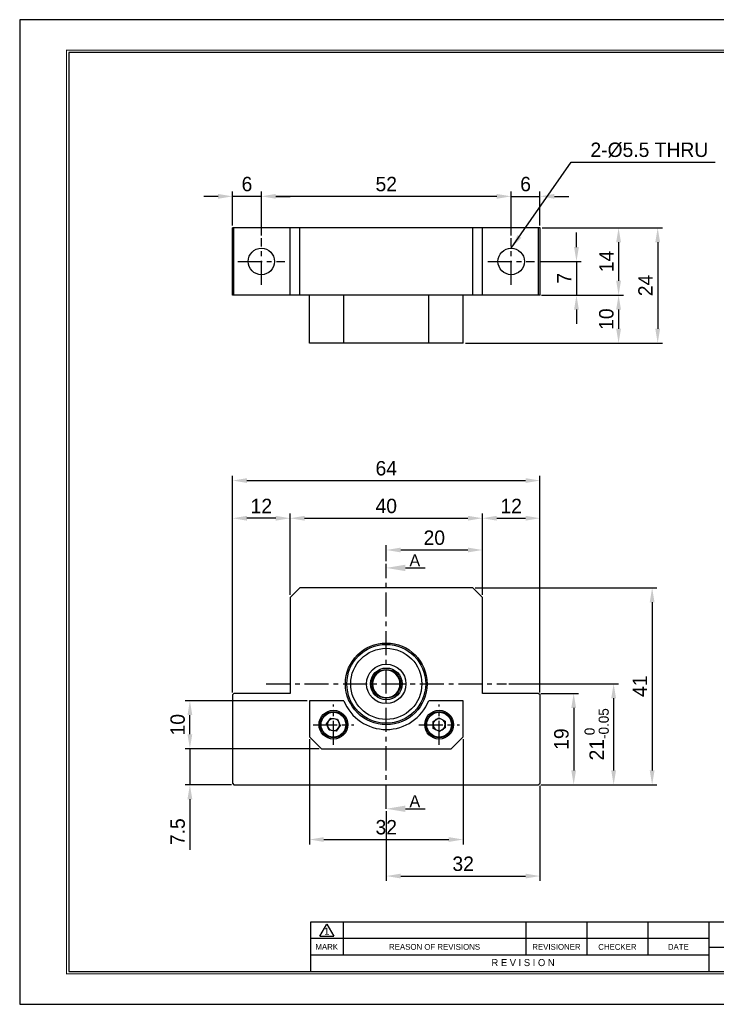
# Model space of a CAD drawing. Header units: millimetres. Extents: x 1162 to 1452, y 862 to 1067.
# Tile 1 of 3: x 1162 to 1307, y 862 to 1067. Entities that reach past the tile are written whole.
import ezdxf
from ezdxf.enums import TextEntityAlignment as Align

# ---------------------------------------------------------------- set-up
doc = ezdxf.new("R2010")
doc.units = ezdxf.units.MM
doc.linetypes.add('CENTER', pattern=[2, 1.25, -0.25, 0.25, -0.25])
for name, color, linetype in [('S1', 1, 'CENTER'), ('Z5', 7, 'Continuous'), ('Z7', 7, 'Continuous')]:
    doc.layers.add(name, color=color, linetype=linetype)
doc.dimstyles.new('S3', dxfattribs={"dimtxt": 3, "dimasz": 3, "dimexe": 1, "dimexo": 0.5, "dimgap": 1, "dimtad": 1, "dimdec": 3, "dimzin": 11, "dimdsep": 46, "dimtxsty": 'Standard', "dimcen": 0, "dimclrd": 5, "dimclre": 5, "dimclrt": 3, "dimadec": 0, "dimazin": 0, "dimtp": 4e-09, "dimtfac": 0.7, "dimtdec": 3, "dimtmove": 0, "dimatfit": 3, "dimfxl": 1.25, "dimtolj": 1, "dimtzin": 11, "dimarcsym": 0})

# ---------------------------------------------------------------- blocks, each defined once
blk = doc.blocks.new('*D41')
at = {"color": 5, "lineweight": -2, "ltscale": 4}
for p, q in [((1270.95, 927.12), (1278.76, 927.12)), ((1277.76, 924.12), (1277.76, 911.12)), ((1270.95, 908.12), (1278.76, 908.12))]:
    blk.add_line(p, q, dxfattribs=at)
at = {"color": 5}
for points in [[(1278.26, 924.12), (1277.26, 924.12), (1277.76, 927.12)], [(1277.26, 911.12), (1278.26, 911.12), (1277.76, 908.12)]]:
    blk.add_solid(points, dxfattribs=at)
at = {"layer": 'Defpoints', "color": 0}
for p in [(1270.45, 927.12), (1270.45, 908.12), (1277.76, 908.12)]:
    blk.add_point(p, dxfattribs=at)
at = {"color": 3, "insert": (1275.22, 917.62), "char_height": 3, "attachment_point": 5, "rotation": 90}
blk.add_mtext('\\A1;19', dxfattribs=at)
blk = doc.blocks.new('*D42')
at = {"color": 5, "lineweight": -2, "ltscale": 4}
for p, q in [((1264.25, 929.12), (1287.08, 929.12)), ((1286.08, 926.12), (1286.08, 911.12)), ((1270.95, 908.12), (1287.08, 908.12))]:
    blk.add_line(p, q, dxfattribs=at)
at = {"color": 5}
for points in [[(1286.58, 926.12), (1285.58, 926.12), (1286.08, 929.12)], [(1285.58, 911.12), (1286.58, 911.12), (1286.08, 908.12)]]:
    blk.add_solid(points, dxfattribs=at)
at = {"layer": 'Defpoints', "color": 0}
for p in [(1263.75, 929.12), (1270.45, 908.12), (1286.08, 908.12)]:
    blk.add_point(p, dxfattribs=at)
at = {"color": 3, "insert": (1282.54, 918.62), "char_height": 3, "attachment_point": 5, "rotation": 90}
blk.add_mtext('\\A1;21{\\H2.100000;\\S 0^ -0.05;}', dxfattribs=at)
blk = doc.blocks.new('*D43')
at = {"color": 5, "lineweight": -2, "ltscale": 4}
for p, q in [((1257.25, 949.12), (1295.09, 949.12)), ((1294.09, 946.12), (1294.09, 911.12)), ((1270.95, 908.12), (1295.09, 908.12))]:
    blk.add_line(p, q, dxfattribs=at)
at = {"color": 5}
for points in [[(1294.59, 946.12), (1293.59, 946.12), (1294.09, 949.12)], [(1293.59, 911.12), (1294.59, 911.12), (1294.09, 908.12)]]:
    blk.add_solid(points, dxfattribs=at)
at = {"layer": 'Defpoints', "color": 0}
for p in [(1256.75, 949.12), (1270.45, 908.12), (1294.09, 908.12)]:
    blk.add_point(p, dxfattribs=at)
at = {"color": 3, "insert": (1291.55, 928.62), "char_height": 3, "attachment_point": 5, "rotation": 90}
blk.add_mtext('\\A1;41', dxfattribs=at)
blk = doc.blocks.new('*D44')
at = {"color": 5, "lineweight": -2, "ltscale": 4}
for p, q in [((1238.75, 954.62), (1238.75, 957.98)), ((1241.75, 956.98), (1255.75, 956.98)), ((1258.75, 947.62), (1258.75, 957.98))]:
    blk.add_line(p, q, dxfattribs=at)
at = {"color": 5}
for points in [[(1241.75, 957.48), (1241.75, 956.48), (1238.75, 956.98)], [(1255.75, 956.48), (1255.75, 957.48), (1258.75, 956.98)]]:
    blk.add_solid(points, dxfattribs=at)
at = {"layer": 'Defpoints', "color": 0}
for p in [(1258.75, 956.98), (1238.75, 954.12), (1258.75, 947.12)]:
    blk.add_point(p, dxfattribs=at)
at = {"color": 3, "insert": (1248.75, 959.52), "char_height": 3, "attachment_point": 5}
blk.add_mtext('\\A1;20', dxfattribs=at)
blk = doc.blocks.new('*D45')
at = {"color": 5, "lineweight": -2, "ltscale": 4}
for p, q in [((1218.75, 947.62), (1218.75, 964.59)), ((1221.75, 963.59), (1255.75, 963.59)), ((1258.75, 947.62), (1258.75, 964.59))]:
    blk.add_line(p, q, dxfattribs=at)
at = {"color": 5}
for points in [[(1221.75, 964.09), (1221.75, 963.09), (1218.75, 963.59)], [(1255.75, 963.09), (1255.75, 964.09), (1258.75, 963.59)]]:
    blk.add_solid(points, dxfattribs=at)
at = {"layer": 'Defpoints', "color": 0}
for p in [(1258.75, 963.59), (1218.75, 947.12), (1258.75, 947.12)]:
    blk.add_point(p, dxfattribs=at)
at = {"color": 3, "insert": (1238.75, 966.13), "char_height": 3, "attachment_point": 5}
blk.add_mtext('\\A1;40', dxfattribs=at)
blk = doc.blocks.new('*D46')
at = {"color": 5, "lineweight": -2, "ltscale": 4}
for p, q in [((1258.75, 947.62), (1258.75, 964.59)), ((1261.75, 963.59), (1267.75, 963.59)), ((1270.75, 927.32), (1270.75, 964.59))]:
    blk.add_line(p, q, dxfattribs=at)
at = {"color": 5}
for points in [[(1261.75, 964.09), (1261.75, 963.09), (1258.75, 963.59)], [(1267.75, 963.09), (1267.75, 964.09), (1270.75, 963.59)]]:
    blk.add_solid(points, dxfattribs=at)
at = {"layer": 'Defpoints', "color": 0}
for p in [(1270.75, 963.59), (1258.75, 947.12), (1270.75, 926.82)]:
    blk.add_point(p, dxfattribs=at)
at = {"color": 3, "insert": (1264.75, 966.14), "char_height": 3, "attachment_point": 5}
blk.add_mtext('\\A1;12', dxfattribs=at)
blk = doc.blocks.new('*D47')
at = {"color": 5, "lineweight": -2, "ltscale": 4}
for p, q in [((1206.75, 927.32), (1206.75, 964.59)), ((1215.75, 963.59), (1209.75, 963.59)), ((1218.75, 947.62), (1218.75, 964.59))]:
    blk.add_line(p, q, dxfattribs=at)
at = {"color": 5}
for points in [[(1209.75, 964.09), (1209.75, 963.09), (1206.75, 963.59)], [(1215.75, 963.09), (1215.75, 964.09), (1218.75, 963.59)]]:
    blk.add_solid(points, dxfattribs=at)
at = {"layer": 'Defpoints', "color": 0}
for p in [(1206.75, 963.59), (1218.75, 947.12), (1206.75, 926.82)]:
    blk.add_point(p, dxfattribs=at)
at = {"color": 3, "insert": (1212.75, 966.14), "char_height": 3, "attachment_point": 5}
blk.add_mtext('\\A1;12', dxfattribs=at)
blk = doc.blocks.new('*D48')
at = {"color": 5, "lineweight": -2, "ltscale": 4}
for p, q in [((1206.75, 927.32), (1206.75, 972.43)), ((1209.75, 971.43), (1267.75, 971.43)), ((1270.75, 927.32), (1270.75, 972.43))]:
    blk.add_line(p, q, dxfattribs=at)
at = {"color": 5}
for points in [[(1209.75, 971.93), (1209.75, 970.93), (1206.75, 971.43)], [(1267.75, 970.93), (1267.75, 971.93), (1270.75, 971.43)]]:
    blk.add_solid(points, dxfattribs=at)
at = {"layer": 'Defpoints', "color": 0}
for p in [(1270.75, 971.43), (1206.75, 926.82), (1270.75, 926.82)]:
    blk.add_point(p, dxfattribs=at)
at = {"color": 3, "insert": (1238.75, 973.97), "char_height": 3, "attachment_point": 5}
blk.add_mtext('\\A1;64', dxfattribs=at)
blk = doc.blocks.new('*D49')
at = {"color": 5, "lineweight": -2, "ltscale": 4}
for p, q in [((1270.75, 907.92), (1270.75, 888.12)), ((1238.75, 902.62), (1238.75, 888.12)), ((1241.75, 889.12), (1267.75, 889.12))]:
    blk.add_line(p, q, dxfattribs=at)
at = {"color": 5}
for points in [[(1241.75, 889.62), (1241.75, 888.62), (1238.75, 889.12)], [(1267.75, 888.62), (1267.75, 889.62), (1270.75, 889.12)]]:
    blk.add_solid(points, dxfattribs=at)
at = {"layer": 'Defpoints', "color": 0}
for p in [(1270.75, 908.42), (1238.75, 903.12), (1270.75, 889.12)]:
    blk.add_point(p, dxfattribs=at)
at = {"color": 3, "insert": (1254.75, 891.66), "char_height": 3, "attachment_point": 5}
blk.add_mtext('\\A1;32', dxfattribs=at)
blk = doc.blocks.new('*D50')
at = {"color": 5, "lineweight": -2, "ltscale": 4}
for p, q in [((1197.87, 918.62), (1197.87, 921.62)), ((1224.75, 915.62), (1196.87, 915.62)), ((1197.87, 915.62), (1197.87, 908.12)), ((1206.55, 908.12), (1196.87, 908.12)), ((1197.87, 905.12), (1197.87, 894.59))]:
    blk.add_line(p, q, dxfattribs=at)
at = {"color": 5}
for points in [[(1197.37, 918.62), (1198.37, 918.62), (1197.87, 915.62)], [(1198.37, 905.12), (1197.37, 905.12), (1197.87, 908.12)]]:
    blk.add_solid(points, dxfattribs=at)
at = {"layer": 'Defpoints', "color": 0}
for p in [(1225.25, 915.62), (1197.87, 908.12), (1207.05, 908.12)]:
    blk.add_point(p, dxfattribs=at)
at = {"color": 3, "insert": (1195.34, 898.35), "char_height": 3, "attachment_point": 5, "rotation": 90}
blk.add_mtext('\\A1;7.5', dxfattribs=at)
blk = doc.blocks.new('*D51')
at = {"color": 5, "lineweight": -2, "ltscale": 4}
for p, q in [((1222.25, 925.62), (1196.87, 925.62)), ((1197.87, 918.62), (1197.87, 922.62)), ((1224.75, 915.62), (1196.87, 915.62))]:
    blk.add_line(p, q, dxfattribs=at)
at = {"color": 5}
for points in [[(1198.37, 922.62), (1197.37, 922.62), (1197.87, 925.62)], [(1197.37, 918.62), (1198.37, 918.62), (1197.87, 915.62)]]:
    blk.add_solid(points, dxfattribs=at)
at = {"layer": 'Defpoints', "color": 0}
for p in [(1197.87, 925.62), (1222.75, 925.62), (1225.25, 915.62)]:
    blk.add_point(p, dxfattribs=at)
at = {"color": 3, "insert": (1195.33, 920.62), "char_height": 3, "attachment_point": 5, "rotation": 90}
blk.add_mtext('\\A1;10', dxfattribs=at)
blk = doc.blocks.new('*D52')
at = {"color": 5, "lineweight": -2, "ltscale": 4}
for p, q in [((1278.34, 1020.03), (1278.34, 1023.03)), ((1270.95, 1017.03), (1279.34, 1017.03)), ((1278.34, 1017.03), (1278.34, 1010.03)), ((1271.25, 1010.03), (1279.34, 1010.03)), ((1278.34, 1007.03), (1278.34, 1004.03))]:
    blk.add_line(p, q, dxfattribs=at)
at = {"color": 5}
for points in [[(1277.84, 1020.03), (1278.84, 1020.03), (1278.34, 1017.03)], [(1278.84, 1007.03), (1277.84, 1007.03), (1278.34, 1010.03)]]:
    blk.add_solid(points, dxfattribs=at)
at = {"layer": 'Defpoints', "color": 0}
for p in [(1270.45, 1017.03), (1270.75, 1010.03), (1278.34, 1010.03)]:
    blk.add_point(p, dxfattribs=at)
at = {"color": 3, "insert": (1275.8, 1013.53), "char_height": 3, "attachment_point": 5, "rotation": 90}
blk.add_mtext('\\A1;7', dxfattribs=at)
blk = doc.blocks.new('*D53')
at = {"color": 5, "lineweight": -2, "ltscale": 4}
for p, q in [((1271.18, 1024.03), (1288.11, 1024.03)), ((1287.11, 1021.03), (1287.11, 1013.03)), ((1271.03, 1010.03), (1288.11, 1010.03))]:
    blk.add_line(p, q, dxfattribs=at)
at = {"color": 5}
for points in [[(1287.61, 1021.03), (1286.61, 1021.03), (1287.11, 1024.03)], [(1286.61, 1013.03), (1287.61, 1013.03), (1287.11, 1010.03)]]:
    blk.add_solid(points, dxfattribs=at)
at = {"layer": 'Defpoints', "color": 0}
for p in [(1270.68, 1024.03), (1270.53, 1010.03), (1287.11, 1010.03)]:
    blk.add_point(p, dxfattribs=at)
at = {"color": 3, "insert": (1284.57, 1017.03), "char_height": 3, "attachment_point": 5, "rotation": 90}
blk.add_mtext('\\A1;14', dxfattribs=at)
blk = doc.blocks.new('*D54')
at = {"color": 5, "lineweight": -2, "ltscale": 4}
for p, q in [((1264.75, 1022.4), (1264.75, 1031.58)), ((1270.75, 1024.53), (1270.75, 1031.58)), ((1261.75, 1030.58), (1258.75, 1030.58)), ((1264.75, 1030.58), (1270.75, 1030.58)), ((1273.75, 1030.58), (1276.75, 1030.58))]:
    blk.add_line(p, q, dxfattribs=at)
at = {"color": 5}
for points in [[(1261.75, 1030.08), (1261.75, 1031.08), (1264.75, 1030.58)], [(1273.75, 1031.08), (1273.75, 1030.08), (1270.75, 1030.58)]]:
    blk.add_solid(points, dxfattribs=at)
at = {"layer": 'Defpoints', "color": 0}
for p in [(1270.75, 1030.58), (1270.75, 1024.03), (1264.75, 1021.9)]:
    blk.add_point(p, dxfattribs=at)
at = {"color": 3, "insert": (1267.75, 1033.12), "char_height": 3, "attachment_point": 5}
blk.add_mtext('\\A1;6', dxfattribs=at)
blk = doc.blocks.new('*D55')
at = {"color": 5, "lineweight": -2, "ltscale": 4}
for p, q in [((1212.75, 1022.4), (1212.75, 1031.58)), ((1264.75, 1022.4), (1264.75, 1031.58)), ((1261.75, 1030.58), (1215.75, 1030.58))]:
    blk.add_line(p, q, dxfattribs=at)
at = {"color": 5}
for points in [[(1215.75, 1031.08), (1215.75, 1030.08), (1212.75, 1030.58)], [(1261.75, 1030.08), (1261.75, 1031.08), (1264.75, 1030.58)]]:
    blk.add_solid(points, dxfattribs=at)
at = {"layer": 'Defpoints', "color": 0}
for p in [(1212.75, 1030.58), (1212.75, 1021.9), (1264.75, 1021.9)]:
    blk.add_point(p, dxfattribs=at)
at = {"color": 3, "insert": (1238.75, 1033.12), "char_height": 3, "attachment_point": 5}
blk.add_mtext('\\A1;52', dxfattribs=at)
blk = doc.blocks.new('*D56')
at = {"color": 5, "lineweight": -2, "ltscale": 4}
for p, q in [((1206.75, 1024.53), (1206.75, 1031.58)), ((1212.75, 1022.4), (1212.75, 1031.58)), ((1203.75, 1030.58), (1200.75, 1030.58)), ((1212.75, 1030.58), (1206.75, 1030.58)), ((1215.75, 1030.58), (1218.75, 1030.58))]:
    blk.add_line(p, q, dxfattribs=at)
at = {"color": 5}
for points in [[(1203.75, 1030.08), (1203.75, 1031.08), (1206.75, 1030.58)], [(1215.75, 1031.08), (1215.75, 1030.08), (1212.75, 1030.58)]]:
    blk.add_solid(points, dxfattribs=at)
at = {"layer": 'Defpoints', "color": 0}
for p in [(1206.75, 1030.58), (1206.75, 1024.03), (1212.75, 1021.9)]:
    blk.add_point(p, dxfattribs=at)
at = {"color": 3, "insert": (1209.75, 1033.12), "char_height": 3, "attachment_point": 5}
blk.add_mtext('\\A1;6', dxfattribs=at)
blk = doc.blocks.new('*D57')
at = {"color": 5, "lineweight": -2, "ltscale": 4}
for p, q in [((1271.25, 1010.03), (1288.11, 1010.03)), ((1287.11, 1007.03), (1287.11, 1003.03)), ((1255.25, 1000.03), (1288.11, 1000.03))]:
    blk.add_line(p, q, dxfattribs=at)
at = {"color": 5}
for points in [[(1287.61, 1007.03), (1286.61, 1007.03), (1287.11, 1010.03)], [(1286.61, 1003.03), (1287.61, 1003.03), (1287.11, 1000.03)]]:
    blk.add_solid(points, dxfattribs=at)
at = {"layer": 'Defpoints', "color": 0}
for p in [(1270.75, 1010.03), (1254.75, 1000.03), (1287.11, 1000.03)]:
    blk.add_point(p, dxfattribs=at)
at = {"color": 3, "insert": (1284.57, 1005.03), "char_height": 3, "attachment_point": 5, "rotation": 90}
blk.add_mtext('\\A1;10', dxfattribs=at)
blk = doc.blocks.new('*D58')
at = {"color": 5, "lineweight": -2, "ltscale": 4}
for p, q in [((1271.25, 1024.03), (1296.25, 1024.03)), ((1295.25, 1021.03), (1295.25, 1003.03)), ((1255.25, 1000.03), (1296.25, 1000.03))]:
    blk.add_line(p, q, dxfattribs=at)
at = {"color": 5}
for points in [[(1295.75, 1021.03), (1294.75, 1021.03), (1295.25, 1024.03)], [(1294.75, 1003.03), (1295.75, 1003.03), (1295.25, 1000.03)]]:
    blk.add_solid(points, dxfattribs=at)
at = {"layer": 'Defpoints', "color": 0}
for p in [(1270.75, 1024.03), (1254.75, 1000.03), (1295.25, 1000.03)]:
    blk.add_point(p, dxfattribs=at)
at = {"color": 3, "insert": (1292.71, 1012.03), "char_height": 3, "attachment_point": 5, "rotation": 90}
blk.add_mtext('\\A1;24', dxfattribs=at)
blk = doc.blocks.new('란표제')
at = {"layer": 'Z5', "ltscale": 0.5}
blk.add_line((62, 17.5), (62, 7), dxfattribs=at)
at = {"layer": 'Z7', "color": 0}
for p, q in [((297, 210), (0, 210)), ((0, 210), (0, 0)), ((0, 0), (297, 0))]:
    blk.add_line(p, q, dxfattribs=at)
at = {"layer": 'Z7'}
for p, q in [((160, 17.5), (62, 17.5)), ((64, 14.51), (65.5, 17.1)), ((65.5, 17.1), (67, 14.51)), ((69, 17.5), (69, 10.5)), ((108, 17.5), (108, 10.5)), ((121, 17.5), (121, 10.5)), ((134, 17.5), (134, 10.5)), ((147, 17.5), (147, 7)), ((147, 14), (62, 14)), ((64, 14.51), (67, 14.51)), ((147, 10.5), (62, 10.5)), ((147, 12.2), (160, 12.2))]:
    blk.add_line(p, q, dxfattribs=at)
at = {"layer": 'Z7', "const_width": 0.25}
blk.add_lwpolyline([(290.5, 6.5), (290.5, 203.5), (10, 203.5), (10, 6.5)], close=True, dxfattribs=at)
at = {"layer": 'Z7'}
blk.add_lwpolyline([(290, 7), (290, 203), (10.5, 203), (10.5, 7)], close=True, dxfattribs=at)
at = {"layer": 'Z5', "ltscale": 0.5}
for tag, p, height in [('TITLE', (237.17, 24.41), 2.5), ('도번', (251.18, 15.64), 2.5), ('SCALE', (253.78, 9.55), 1.2), ('DATE', (277.02, 9.51), 1.2)]:
    blk.add_attdef(tag, p, '', height=height, dxfattribs=at)
at = {"layer": 'Z7'}
for s, height, p in [('1', 1.5, (65.5, 15.61)), ('MARK', 1.25, (65.5, 12.25)), ('REASON OF REVISIONS', 1.25, (88.5, 12.25)), ('REVISIONER', 1.25, (114.5, 12.25)), ('CHECKER', 1.25, (127.5, 12.25)), ('DATE', 1.25, (140.5, 12.25)), ('R E V I S I O N', 1.5, (107.38, 8.9))]:
    blk.add_text(s, height=height, dxfattribs=at).set_placement(p, align=Align.MIDDLE_CENTER)
for tag, p in [('필렛', (179.25, 10.9)), ('모따기', (179.25, 8.3))]:
    blk.add_attdef(tag, text='', height=1.15, dxfattribs=at).set_placement(p, align=Align.MIDDLE_LEFT)
blk = doc.blocks.new('*D60')
at = {"color": 5, "lineweight": -2}
for p, q in [((1222.75, 917.62), (1222.75, 895.72)), ((1254.75, 917.62), (1254.75, 895.72)), ((1225.75, 896.72), (1251.75, 896.72))]:
    blk.add_line(p, q, dxfattribs=at)
at = {"color": 5}
for points in [[(1225.75, 897.22), (1225.75, 896.22), (1222.75, 896.72)], [(1251.75, 896.22), (1251.75, 897.22), (1254.75, 896.72)]]:
    blk.add_solid(points, dxfattribs=at)
at = {"layer": 'Defpoints', "color": 0}
for p in [(1222.75, 918.12), (1254.75, 918.12), (1254.75, 896.72)]:
    blk.add_point(p, dxfattribs=at)
at = {"color": 3, "insert": (1238.75, 899.26), "char_height": 3, "attachment_point": 5}
blk.add_mtext('\\A1;32', dxfattribs=at)

msp = doc.modelspace()

# ---------------------------------------------------------------- linework, layer by layer
for p, q in [((1206.7521, 1010.0295), (1206.7521, 1024.0295)), ((1206.9021, 1024.0295), (1206.7521, 1024.0295)), ((1207.0521, 1024.0295), (1206.9021, 1024.0295)), ((1207.0521, 1010.0295), (1207.0521, 1024.0295)), ((1218.7521, 1024.0295), (1207.0521, 1024.0295)), ((1218.7521, 1010.0295), (1218.7521, 1024.0295)), ((1220.7521, 1024.0295), (1218.7521, 1024.0295)), ((1220.7521, 1010.0295), (1220.7521, 1024.0295)), ((1256.7521, 1024.0295), (1220.7521, 1024.0295)), ((1256.7521, 1010.0295), (1256.7521, 1024.0295)), ((1258.7521, 1024.0295), (1256.7521, 1024.0295)), ((1258.7521, 1010.0295), (1258.7521, 1024.0295)), ((1270.4521, 1024.0295), (1258.7521, 1024.0295)), ((1270.4521, 1010.0295), (1270.4521, 1024.0295)), ((1270.6021, 1024.0295), (1270.4521, 1024.0295)), ((1270.7521, 1024.0295), (1270.6021, 1024.0295)), ((1270.7521, 1010.0295), (1270.7521, 1024.0295)), ((1206.9021, 1010.0295), (1206.7521, 1010.0295)), ((1207.0521, 1010.0295), (1206.9021, 1010.0295)), ((1218.7521, 1010.0295), (1207.0521, 1010.0295)), ((1220.7521, 1010.0295), (1218.7521, 1010.0295)), ((1256.7521, 1010.0295), (1220.7521, 1010.0295)), ((1222.7521, 1000.0295), (1222.7521, 1010.0295)), ((1229.9203, 1000.0295), (1229.9203, 1010.0295)), ((1247.5838, 1000.0295), (1247.5838, 1010.0295)), ((1254.7521, 1000.0295), (1254.7521, 1010.0295)), ((1258.7521, 1010.0295), (1256.7521, 1010.0295)), ((1270.4521, 1010.0295), (1258.7521, 1010.0295)), ((1270.6021, 1010.0295), (1270.4521, 1010.0295)), ((1270.7521, 1010.0295), (1270.6021, 1010.0295)), ((1229.9203, 1000.0295), (1222.7521, 1000.0295)), ((1247.5838, 1000.0295), (1229.9203, 1000.0295)), ((1254.7521, 1000.0295), (1247.5838, 1000.0295)), ((1220.7521, 949.1197), (1218.7521, 947.1197)), ((1256.7521, 949.1197), (1220.7521, 949.1197)), ((1258.7521, 947.1197), (1256.7521, 949.1197)), ((1218.7521, 947.1197), (1218.7521, 927.1197)), ((1258.7521, 927.1197), (1258.7521, 947.1197)), ((1206.9021, 926.9697), (1206.7521, 926.8197)), ((1206.7521, 926.8197), (1206.7521, 908.4197)), ((1207.0521, 927.1197), (1206.9021, 926.9697)), ((1218.7521, 927.1197), (1207.0521, 927.1197)), ((1238.7271, 926.1198), (1238.7271, 926.2698)), ((1238.7771, 926.2698), (1238.7771, 926.1198)), ((1270.4521, 927.1197), (1258.7521, 927.1197)), ((1270.6021, 926.9697), (1270.4521, 927.1197)), ((1270.7521, 926.8197), (1270.6021, 926.9697)), ((1270.7521, 908.4197), (1270.7521, 926.8197)), ((1229.9203, 925.6197), (1222.7521, 925.6197)), ((1222.7521, 925.6197), (1222.7521, 918.1197)), ((1254.7521, 925.6197), (1247.5838, 925.6197)), ((1254.7521, 918.1197), (1254.7521, 925.6197)), ((1226.3185, 920.788), (1227.181, 921.9453)), ((1226.8896, 919.4624), (1226.3185, 920.788)), ((1227.181, 921.9453), (1228.6146, 921.7771)), ((1229.1856, 920.4515), (1228.3231, 919.2941)), ((1228.6146, 921.7771), (1229.1856, 920.4515)), ((1248.4783, 921.2986), (1249.7031, 922.0623)), ((1248.5273, 919.856), (1248.4783, 921.2986)), ((1249.7031, 922.0623), (1250.9769, 921.3834)), ((1250.9769, 921.3834), (1251.0258, 919.9409)), ((1222.7521, 918.1197), (1225.2521, 915.6197)), ((1228.3231, 919.2941), (1226.8896, 919.4624)), ((1249.801, 919.1772), (1248.5273, 919.856)), ((1251.0258, 919.9409), (1249.801, 919.1772)), ((1252.2521, 915.6197), (1254.7521, 918.1197)), ((1225.2521, 915.6197), (1252.2521, 915.6197)), ((1206.7521, 908.4197), (1207.0521, 908.1197)), ((1207.0521, 908.1197), (1270.4521, 908.1197)), ((1270.4521, 908.1197), (1270.7521, 908.4197))]:
    msp.add_line(p, q)
at = {"color": 5, "ltscale": 5}
for p, q in [((1242.7521, 953.2492), (1246.8248, 953.2492)), ((1242.7521, 903.1197), (1246.8248, 903.1197))]:
    msp.add_line(p, q, dxfattribs=at)
for centre, radius in [((1212.7521, 1017.0295), 2.75), ((1264.7521, 1017.0295), 2.75), ((1238.7521, 929.1197), 8.5), ((1238.7521, 929.1197), 8.2), ((1238.7521, 929.1197), 7.4), ((1238.7521, 929.1197), 4.1), ((1238.7521, 929.1197), 3.3), ((1238.7521, 929.1197), 3), ((1227.7521, 920.6197), 3), ((1227.7521, 920.6197), 2.75), ((1227.7521, 920.6197), 2.5768), ((1249.7521, 920.6197), 3), ((1249.7521, 920.6197), 2.75), ((1249.7521, 920.6197), 2.5768)]:
    msp.add_circle(centre, radius)
for centre, radius, start, end in [((1238.7521, 929.1197), 2.85, 270.502601, 269.497399), ((1238.7521, 929.1197), 9.5, 201.618272, 338.381728), ((1227.7521, 920.6197), 1.25, 143.305672, 203.305672), ((1227.7521, 920.6197), 1.25, 203.305672, 263.305672), ((1227.7521, 920.6197), 1.25, 83.305672, 143.305672), ((1227.7521, 920.6197), 1.25, 23.305672, 83.305672), ((1227.7521, 920.6197), 1.25, 323.305672, 23.305672), ((1249.7521, 920.6197), 1.25, 121.944427, 181.944427), ((1249.7521, 920.6197), 1.25, 181.944427, 241.944427), ((1249.7521, 920.6197), 1.25, 61.944427, 121.944427), ((1249.7521, 920.6197), 1.25, 1.944427, 61.944427), ((1249.7521, 920.6197), 1.25, 301.944427, 1.944427), ((1227.7521, 920.6197), 1.25, 263.305672, 323.305672), ((1249.7521, 920.6197), 1.25, 241.944427, 301.944427)]:
    msp.add_arc(centre, radius, start, end)
for points in [[(1242.7521, 953.9158), (1242.7521, 952.5825), (1238.7521, 953.2492)], [(1242.7521, 903.7864), (1242.7521, 902.4531), (1238.7521, 903.1197)]]:
    msp.add_solid(points, dxfattribs=at)
at = {"layer": 'S1', "ltscale": 4}
for p, q in [((1212.7521, 1012.1627), (1212.7521, 1021.8963)), ((1264.7521, 1012.1627), (1264.7521, 1021.8963)), ((1207.8853, 1017.0295), (1217.6189, 1017.0295)), ((1259.8853, 1017.0295), (1269.6189, 1017.0295)), ((1238.7521, 903.1197), (1238.7521, 954.1197)), ((1213.7521, 929.1197), (1263.7521, 929.1197)), ((1227.7521, 916.3966), (1227.7521, 924.8429)), ((1249.7521, 916.3966), (1249.7521, 924.8429)), ((1223.5289, 920.6197), (1231.9752, 920.6197)), ((1245.5289, 920.6197), (1253.9752, 920.6197))]:
    msp.add_line(p, q, dxfattribs=at)

# ---------------------------------------------------------------- block references
at = {"ltscale": 5, "xscale": 0.975804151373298, "yscale": 0.975804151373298, "zscale": 0.975804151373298}
msp.add_blockref('란표제', (1162.4439, 862.4274), dxfattribs=at)

# ---------------------------------------------------------------- texts
at = {"color": 3, "ltscale": 4, "insert": (1281.2506, 1038.662), "char_height": 3, "attachment_point": 7}
msp.add_mtext('2-%%C5.5 THRU', dxfattribs=at)
at = {"color": 3, "ltscale": 0.5, "char_height": 2.5, "attachment_point": 9}
for insert in [(1245.807, 953.5815), (1245.807, 903.4521)]:
    msp.add_mtext('\\A1;A', dxfattribs=dict(at, insert=insert))

# ---------------------------------------------------------------- dimensions: what is measured, and where the dimension line sits
at = {"ltscale": 4}
for base, p1, p2, picture, middle in [((1206.7521, 1030.58), (1212.7521, 1021.8963), (1206.7521, 1024.0295), '*D56', (1209.7521, 1033.1179)), ((1212.7521, 1030.58), (1264.7521, 1021.8963), (1212.7521, 1021.8963), '*D55', (1238.7521, 1033.1179)), ((1270.7521, 1030.58), (1264.7521, 1021.8963), (1270.7521, 1024.0295), '*D54', (1267.7521, 1033.1179)), ((1270.7521, 971.432), (1206.7521, 926.8197), (1270.7521, 926.8197), '*D48', (1238.7521, 973.972)), ((1206.7521, 963.5939), (1218.7521, 947.1197), (1206.7521, 926.8197), '*D47', (1212.7521, 966.1358)), ((1258.7521, 963.5939), (1218.7521, 947.1197), (1258.7521, 947.1197), '*D45', (1238.7521, 966.1338)), ((1270.7521, 963.5939), (1258.7521, 947.1197), (1270.7521, 926.8197), '*D46', (1264.7521, 966.1358)), ((1258.7521, 956.9824), (1238.7521, 954.1197), (1258.7521, 947.1197), '*D44', (1248.7521, 959.5204)), ((1270.7521, 889.1241), (1238.7521, 903.1197), (1270.7521, 908.4197), '*D49', (1254.7521, 891.662))]:
    dim = msp.add_linear_dim(base=base, p1=p1, p2=p2, dimstyle='S3', dxfattribs=at)
    dim.commit()
    dim.dimension.update_dxf_attribs({"geometry": picture, "text_midpoint": middle})
for base, p1, p2, picture, middle in [((1295.2545, 1000.0295), (1270.7521, 1024.0295), (1254.7521, 1000.0295), '*D58', (1292.7146, 1012.0295)), ((1278.3414, 1010.0295), (1270.4521, 1017.0295), (1270.7521, 1010.0295), '*D52', (1275.8035, 1013.5295)), ((1287.1072, 1010.0295), (1270.6771, 1024.0295), (1270.5271, 1010.0295), '*D53', (1284.5652, 1017.0295)), ((1287.1072, 1000.0295), (1270.7521, 1010.0295), (1254.7521, 1000.0295), '*D57', (1284.5652, 1005.0295)), ((1294.0943, 908.1197), (1256.7521, 949.1197), (1270.4521, 908.1197), '*D43', (1291.5523, 928.6197)), ((1277.7635, 908.1197), (1270.4521, 927.1197), (1270.4521, 908.1197), '*D41', (1275.2216, 917.6197)), ((1197.8731, 925.6197), (1225.2521, 915.6197), (1222.7521, 925.6197), '*D51', (1195.3311, 920.6197)), ((1197.8731, 908.1197), (1225.2521, 915.6197), (1207.0521, 908.1197), '*D50', (1195.3351, 898.3534))]:
    dim = msp.add_linear_dim(base=base, p1=p1, p2=p2, angle=90, dimstyle='S3', dxfattribs=at)
    dim.commit()
    dim.dimension.update_dxf_attribs({"geometry": picture, "text_midpoint": middle})
dim = msp.add_linear_dim(base=(1286.0836, 908.1197), p1=(1263.7521, 929.1197), p2=(1270.4521, 908.1197), angle=90, dimstyle='S3', override={"dimgap": 1, "dimtol": 1, "dimlim": 0, "dimtp": 0, "dimtm": 0.05}, dxfattribs=at)
dim.commit()
dim.dimension.update_dxf_attribs({"geometry": '*D42', "text_midpoint": (1282.5425, 918.6197)})
dim = msp.add_linear_dim(base=(1254.7521, 896.7221), p1=(1222.7521, 918.1197), p2=(1254.7521, 918.1197), dimstyle='S3')
dim.commit()
dim.dimension.update_dxf_attribs({"geometry": '*D60', "text_midpoint": (1238.7521, 899.26)})

# ---------------------------------------------------------------- leaders
at = {"ltscale": 4, "annotation_type": 0, "has_hookline": 1, "hookline_direction": 0, "text_width": 25.9494}
msp.add_leader([(1264.7521, 1019.7795), (1277.2506, 1037.662), (1280.2506, 1037.662)], dimstyle='S3', dxfattribs=at)

doc.saveas('drawing.dxf')
